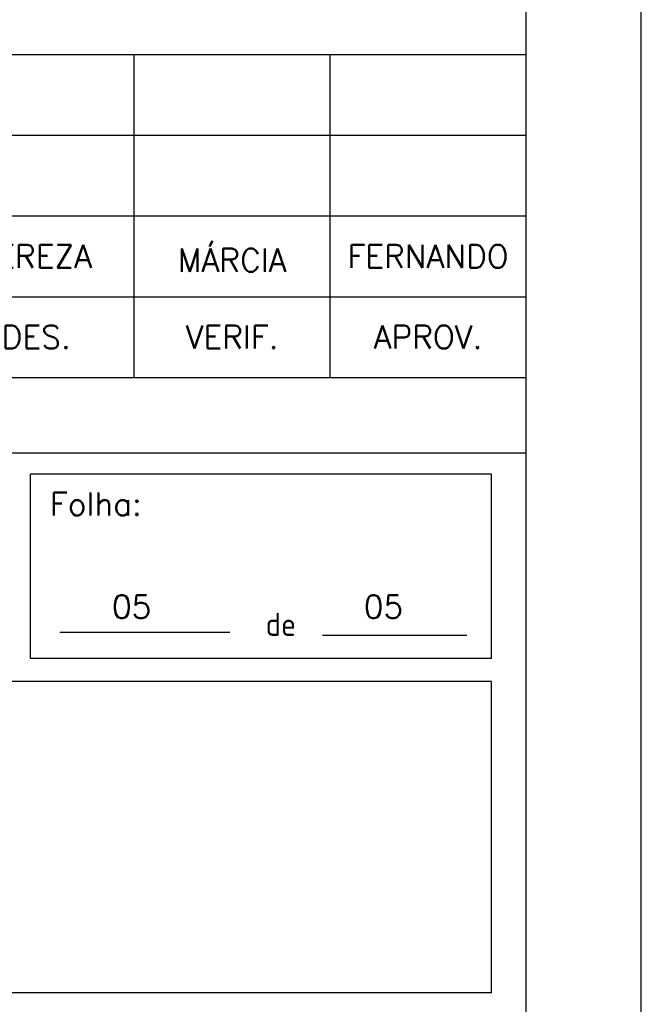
# Model space of a CAD drawing. Extents: x -1825 to 98, y 5678 to 6985.
# Tile 61 of 86: x 44 to 98, y 5746 to 5832. Entities that reach past the tile are written whole.
import ezdxf
from ezdxf.enums import TextEntityAlignment as Align

# ---------------------------------------------------------------- set-up
doc = ezdxf.new("R2010")
doc.units = 0
doc.header["$MEASUREMENT"] = 0
doc.layers.add('CARIMBO', color=7, linetype='CONTINUOUS')
doc.layers.add('PADRÃO', color=7, linetype='CONTINUOUS')
doc.styles.add('ROMANS', font='romans.shx', dxfattribs={"height": 1.5})

msp = doc.modelspace()

# ---------------------------------------------------------------- linework, layer by layer
at = {"layer": 'CARIMBO', "color": 3}
for p, q in [((-87.167, 5828.607), (87.833, 5828.607)), ((-87.167, 5821.607), (87.833, 5821.607)), ((-87.167, 5814.607), (87.833, 5814.607)), ((47.38, 5778.514), (62.12, 5778.514)), ((70.185, 5778.237), (82.701, 5778.237))]:
    msp.add_line(p, q, dxfattribs=at)
at = {"layer": 'CARIMBO', "color": 4}
for p, q in [((53.833, 5800.607), (53.833, 5828.607)), ((70.833, 5800.607), (70.833, 5828.607)), ((-87.167, 5807.607), (87.833, 5807.607)), ((-87.167, 5800.607), (87.833, 5800.607))]:
    msp.add_line(p, q, dxfattribs=at)
at = {"layer": 'CARIMBO', "color": 6}
for p, q in [((87.833, 5794.024), (-87.167, 5794.024)), ((84.833, 5792.217), (44.833, 5792.217)), ((44.833, 5776.217), (44.833, 5792.217)), ((84.833, 5776.217), (84.833, 5792.217)), ((84.833, 5776.217), (44.833, 5776.217)), ((84.833, 5774.217), (-84.167, 5774.217)), ((84.833, 5747.217), (84.833, 5774.217)), ((84.833, 5747.217), (-84.167, 5747.217))]:
    msp.add_line(p, q, dxfattribs=at)
at = {"layer": 'PADRÃO', "color": 2}
msp.add_lwpolyline([(-743.167, 6272.217), (-743.167, 5678.217), (97.833, 5678.217), (97.833, 6272.217), (-743.167, 6272.217)], dxfattribs=at)
at = {"layer": 'PADRÃO', "color": 1}
msp.add_lwpolyline([(-718.167, 5688.217), (87.833, 5688.217), (87.833, 6262.217), (-718.167, 6262.217)], close=True, dxfattribs=at)

# ---------------------------------------------------------------- texts
at = {"layer": 'CARIMBO', "color": 2, "style": 'ROMANS'}
for s, p in [('MÁRCIA', (62.333, 5811.107)), ('TEREZA', (45.333, 5811.107)), ('FERNANDO', (79.333, 5811.107)), ('DES.', (45.333, 5804.107)), ('VERIF.', (62.333, 5804.107)), ('APROV.', (79.333, 5804.107))]:
    msp.add_text(s, height=2, dxfattribs=at).set_placement(p, align=Align.MIDDLE)
msp.add_text('Folha:', height=2, dxfattribs=at).set_placement((46.524, 5788.625))
at = {"layer": 'CARIMBO', "color": 8, "style": 'ROMANS'}
for p in [(51.899, 5779.708), (73.748, 5779.708)]:
    msp.add_text('05', height=2, dxfattribs=at).set_placement(p)
at = {"layer": 'CARIMBO', "color": 2, "insert": (65.247, 5780.181), "char_height": 2, "width": 25.866, "attachment_point": 1}
msp.add_mtext('\\Fisocp.shx;de', dxfattribs=at)

doc.saveas('drawing.dxf')
